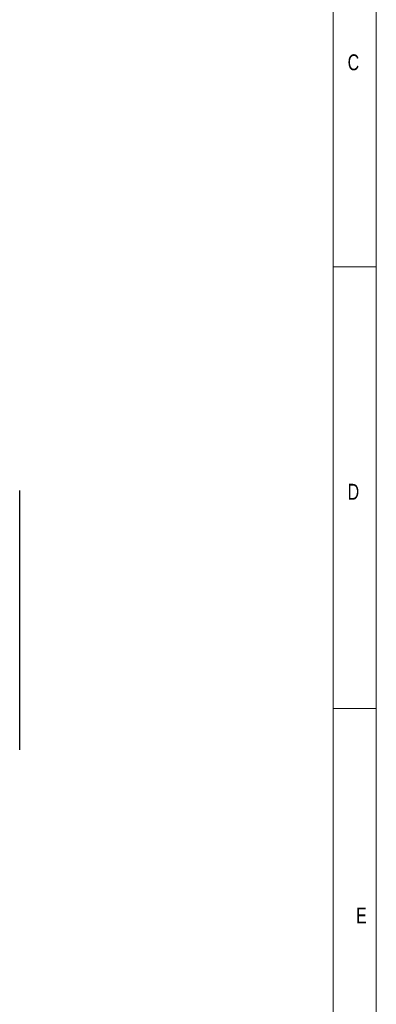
# Model space of a CAD drawing. Header units: millimetres. Extents: x 5 to 415, y 5 to 292.
# Tile 8 of 13: x 374 to 415, y 64 to 179. Entities that reach past the tile are written whole.
import ezdxf

# ---------------------------------------------------------------- set-up
doc = ezdxf.new("R2010")
doc.units = ezdxf.units.MM
doc.styles.add('SLDTEXTSTYLE0', font='TXT', dxfattribs={"width": 0.75})

msp = doc.modelspace()

# ---------------------------------------------------------------- linework, layer by layer
at = {"color": 7, "linetype": 'Continuous', "lineweight": 18}
for p, q in [((415, 5.472), (415, 292.472)), ((410, 287.472), (410, 61.662)), ((415, 149.912), (410, 149.912)), ((410, 98.5), (415, 98.5))]:
    msp.add_line(p, q, dxfattribs=at)
at = {"color": 7}
for p, q in [((373.507, 108.804), (373.507, 123.904)), ((373.507, 93.704), (373.507, 108.804))]:
    msp.add_line(p, q, dxfattribs=at)

# ---------------------------------------------------------------- texts
at = {"color": 7, "linetype": 'Continuous', "lineweight": 0, "char_height": 1.852, "attachment_point": 1, "style": 'SLDTEXTSTYLE0'}
for s, insert in [('C', (411.667, 174.668)), ('D', (411.667, 124.668)), ('E', (412.657, 75.328))]:
    msp.add_mtext(s, dxfattribs=dict(at, insert=insert))

doc.saveas('drawing.dxf')
